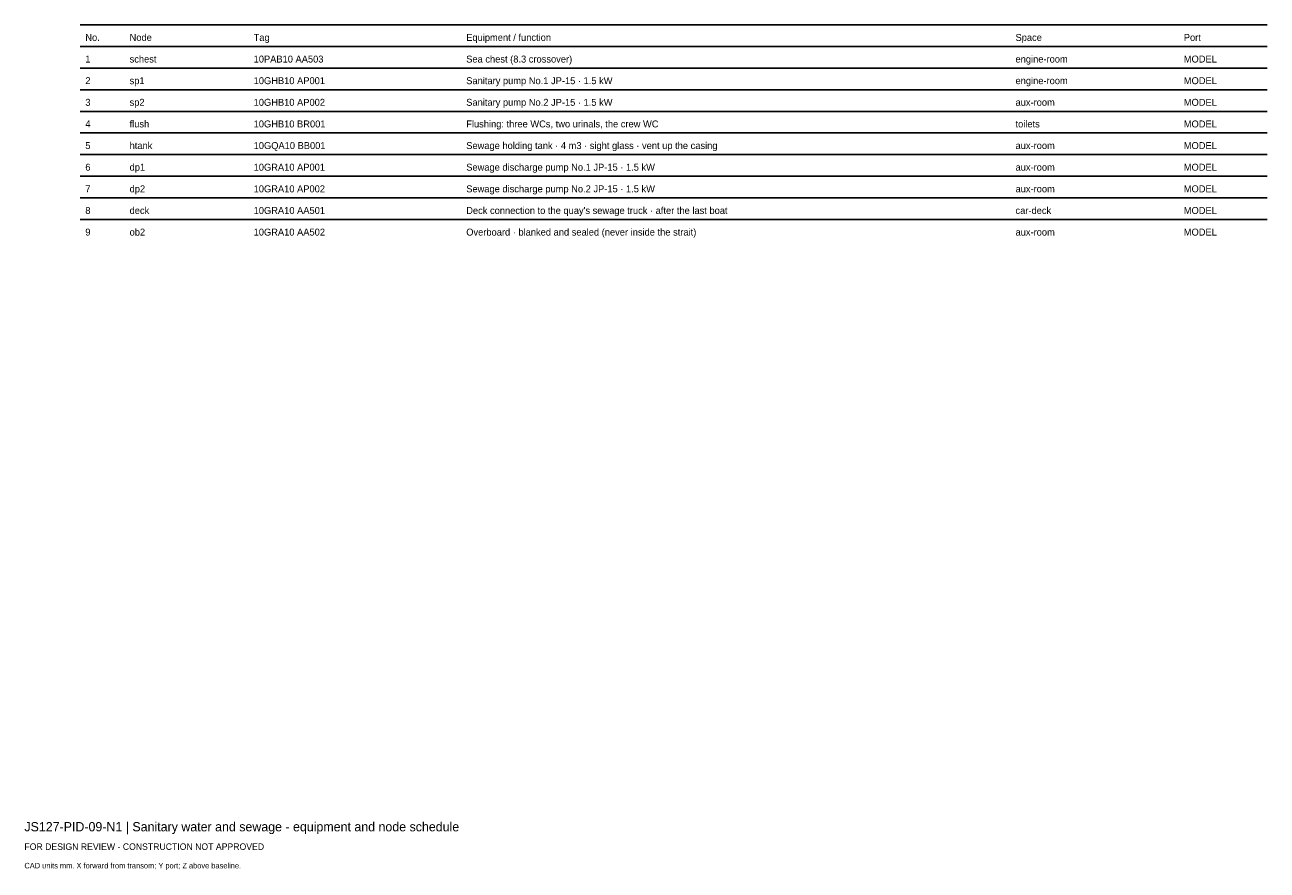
# Model space of a CAD drawing. Header units: millimetres. Extents: x 0 to 402, y -25 to 249.
import ezdxf

# ---------------------------------------------------------------- set-up
doc = ezdxf.new("R2010")
doc.units = ezdxf.units.MM
doc.layers.add('ANNOTATION', color=7, linetype='Continuous')
doc.layers.add('GEOMETRY', color=7, linetype='Continuous')

msp = doc.modelspace()

# ---------------------------------------------------------------- linework, layer by layer
at = {"layer": 'GEOMETRY'}
for p, q in [((18, 249), (402, 249)), ((18, 242), (402, 242)), ((18, 235), (402, 235)), ((18, 228), (402, 228)), ((18, 221), (402, 221)), ((18, 214), (402, 214)), ((18, 207), (402, 207)), ((18, 200), (402, 200)), ((18, 193), (402, 193)), ((18, 186), (402, 186))]:
    msp.add_line(p, q, dxfattribs=at)

# ---------------------------------------------------------------- texts
at = {"layer": 'ANNOTATION'}
for s, height, p in [('No.', 2.25, (19.7, 243.8)), ('Node', 2.25, (34.03, 243.8)), ('Tag', 2.25, (74.15, 243.8)), ('Equipment / function', 2.25, (142.92, 243.8)), ('Space', 2.25, (320.6, 243.8)), ('Port', 2.25, (375.04, 243.8)), ('1', 2.25, (19.7, 236.8)), ('schest', 2.25, (34.03, 236.8)), ('10PAB10 AA503', 2.25, (74.15, 236.8)), ('Sea chest (8.3 crossover)', 2.25, (142.92, 236.8)), ('engine-room', 2.25, (320.6, 236.8)), ('MODEL', 2.25, (375.04, 236.8)), ('2', 2.25, (19.7, 229.8)), ('sp1', 2.25, (34.03, 229.8)), ('10GHB10 AP001', 2.25, (74.15, 229.8)), ('Sanitary pump No.1 JP-15 · 1.5 kW', 2.25, (142.92, 229.8)), ('engine-room', 2.25, (320.6, 229.8)), ('MODEL', 2.25, (375.04, 229.8)), ('3', 2.25, (19.7, 222.8)), ('sp2', 2.25, (34.03, 222.8)), ('10GHB10 AP002', 2.25, (74.15, 222.8)), ('Sanitary pump No.2 JP-15 · 1.5 kW', 2.25, (142.92, 222.8)), ('MODEL', 2.25, (375.04, 222.8)), ('aux-room', 2.25, (320.6, 222.8)), ('4', 2.25, (19.7, 215.8)), ('flush', 2.25, (34.03, 215.8)), ('10GHB10 BR001', 2.25, (74.15, 215.8)), ('Flushing: three WCs, two urinals, the crew WC', 2.25, (142.92, 215.8)), ('toilets', 2.25, (320.6, 215.8)), ('MODEL', 2.25, (375.04, 215.8)), ('5', 2.25, (19.7, 208.8)), ('htank', 2.25, (34.03, 208.8)), ('10GQA10 BB001', 2.25, (74.15, 208.8)), ('Sewage holding tank · 4 m3 · sight glass · vent up the casing', 2.25, (142.92, 208.8)), ('aux-room', 2.25, (320.6, 208.8)), ('MODEL', 2.25, (375.04, 208.8)), ('6', 2.25, (19.7, 201.8)), ('dp1', 2.25, (34.03, 201.8)), ('10GRA10 AP001', 2.25, (74.15, 201.8)), ('Sewage discharge pump No.1 JP-15 · 1.5 kW', 2.25, (142.92, 201.8)), ('aux-room', 2.25, (320.6, 201.8)), ('MODEL', 2.25, (375.04, 201.8)), ('7', 2.25, (19.7, 194.8)), ('dp2', 2.25, (34.03, 194.8)), ('10GRA10 AP002', 2.25, (74.15, 194.8)), ('Sewage discharge pump No.2 JP-15 · 1.5 kW', 2.25, (142.92, 194.8)), ('MODEL', 2.25, (375.04, 194.8)), ('aux-room', 2.25, (320.6, 194.8)), ('8', 2.25, (19.7, 187.8)), ('deck', 2.25, (34.03, 187.8)), ('10GRA10 AA501', 2.25, (74.15, 187.8)), ("Deck connection to the quay's sewage truck · after the last boat", 2.25, (142.92, 187.8)), ('car-deck', 2.25, (320.6, 187.8)), ('MODEL', 2.25, (375.04, 187.8)), ('9', 2.25, (19.7, 180.8)), ('ob2', 2.25, (34.03, 180.8)), ('10GRA10 AA502', 2.25, (74.15, 180.8)), ('Overboard · blanked and sealed (never inside the strait)', 2.25, (142.92, 180.8)), ('aux-room', 2.25, (320.6, 180.8)), ('MODEL', 2.25, (375.04, 180.8)), ('JS127-PID-09-N1 | Sanitary water and sewage - equipment and node schedule', 3, (0, -12)), ('FOR DESIGN REVIEW - CONSTRUCTION NOT APPROVED', 2.1, (0, -18)), ('CAD units mm. X forward from transom; Y port; Z above baseline.', 1.8, (0, -24))]:
    msp.add_text(s, height=height, dxfattribs=at).set_placement(p)

doc.saveas('drawing.dxf')
